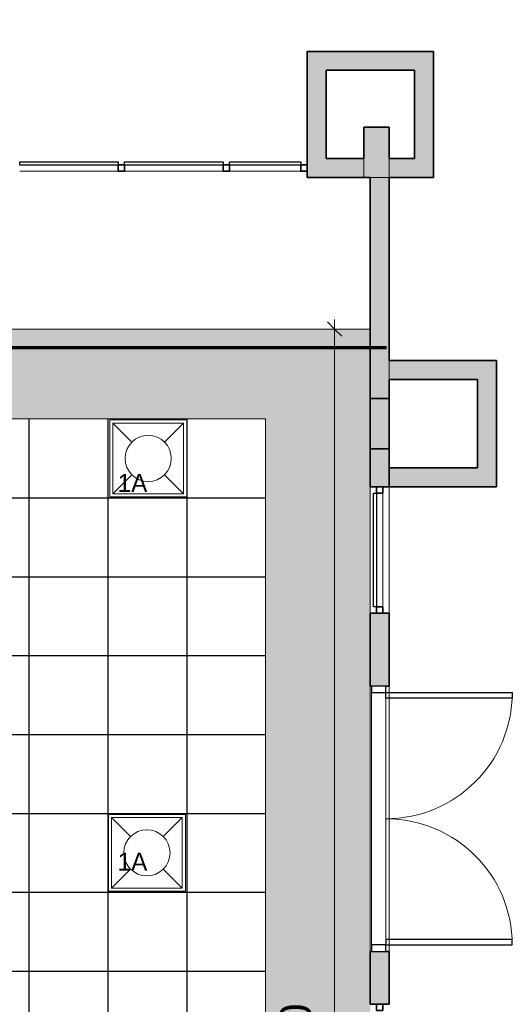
# Model space of a CAD drawing. Header units: metres. Extents: x -31 to 96, y -24 to 31.
# Tile 130 of 155: x 19.94 to 23.84, y -5.26 to 2.54. Entities that reach past the tile are written whole.
import ezdxf

# ---------------------------------------------------------------- set-up
doc = ezdxf.new("R2010")
doc.units = ezdxf.units.M
for name, color, linetype, lineweight in [('A-ANNO-DIMS', 211, 'Continuous', 9), ('A-ANNO-DIMS-75', 211, 'Continuous', 9), ('A-CLNG', 13, 'Continuous', 18), ('A-CLNG-PATT', 13, 'Continuous', 18), ('A-DETL-WIDE', 214, 'Continuous', 70), ('A-DOOR', 31, 'Continuous', 18), ('A-DOOR-FRAM', 31, 'Continuous', 25), ('A-GLAZ-CURT', 52, 'Continuous', 18), ('A-GLAZ-CWMG', 51, 'Continuous', 18), ('A-WALL', 113, 'Continuous', 18), ('A-WALL-PATT', 111, 'Continuous', 35), ('E-LITE-EQPM', 33, 'Continuous', 18), ('G-ANNO-TEXT', 231, 'Continuous', 9)]:
    doc.layers.add(name, color=color, linetype=linetype, lineweight=lineweight)
doc.styles.add('Century Gothic', font='GOTHIC.TTF', dxfattribs={"height": 0.143711})
doc.styles.add('Century Gothic_1', font='GOTHIC.TTF', dxfattribs={"height": 0.251495})
doc.dimstyles.new('_Cotas_detalhamento_3_5_mm', dxfattribs={"dimscale": 0.3048, "dimtxt": 0.2625, "dimasz": 0.369094, "dimexe": 0.246063, "dimexo": 0.738189, "dimgap": 0.369094, "dimtad": 1, "dimdec": 0, "dimlfac": 100, "dimzin": 0, "dimdsep": 46, "dimtxsty": 'Century Gothic_1', "dimblk1": 'OBLIQUE', "dimblk2": 'OBLIQUE', "dimsah": 1, "dimcen": 0.09, "dimdle": 0.246063, "dimazin": 0, "dimtfac": 1, "dimtdec": 4, "dimtix": 1, "dimtmove": 0, "dimatfit": 3, "dimfxl": 1, "dimtvp": 1, "dimtolj": 1, "dimtzin": 0, "dimarcsym": 2})

# ---------------------------------------------------------------- blocks, each defined once
blk = doc.blocks.new('Montante retangular - 50 x 150 mm-941718-PLANTA DE TETO - LUMINOTÉCNICO')
at = {"layer": 'A-GLAZ-CWMG'}
blk.add_line((22.8127, -2.1146), (22.8127, -1.2146), dxfattribs=at)
blk = doc.blocks.new('Montante retangular - 50 x 150 mm-1802837-PLANTA DE TETO - LUMINOTÉCNICO')
at = {"layer": 'A-GLAZ-CWMG', "lineweight": 35}
for p, q in [((-0.05, 0.025), (0, 0.025)), ((-0.05, -0.025), (-0.05, 0.025)), ((0, 0.025), (0, -0.025)), ((0, -0.025), (-0.05, -0.025))]:
    blk.add_line(p, q, dxfattribs=at)
blk = doc.blocks.new('Painel do sistema - Envidraçado-165823-PLANTA DE TETO - LUMINOTÉCNICO')
at = {"layer": 'A-GLAZ-CURT', "lineweight": 25}
for p, q in [((-0.39, 0.0245), (-0.39, 0.0495)), ((-0.39, 0.0495), (0.39, 0.0495)), ((0.39, 0.0245), (-0.39, 0.0245)), ((0.39, 0.0495), (0.39, 0.0245))]:
    blk.add_line(p, q, dxfattribs=at)
blk = doc.blocks.new('Painel do sistema - Envidraçado-2051386-PLANTA DE TETO - LUMINOTÉCNICO')
at = {"layer": 'A-GLAZ-CURT', "lineweight": 25}
for p, q in [((-0.2825, 0.0245), (-0.2825, 0.0495)), ((-0.2825, 0.0495), (0.2825, 0.0495)), ((0.2825, 0.0245), (-0.2825, 0.0245)), ((0.2825, 0.0495), (0.2825, 0.0245))]:
    blk.add_line(p, q, dxfattribs=at)
blk = doc.blocks.new('Montante retangular - 50 x 150 mm-165979-PLANTA DE TETO - LUMINOTÉCNICO')
at = {"layer": 'A-GLAZ-CWMG', "lineweight": 35}
for p, q in [((0, 0.025), (-0.05, 0.025)), ((-0.05, 0.025), (-0.05, -0.025)), ((0, -0.025), (0, 0.025)), ((-0.05, -0.025), (0, -0.025))]:
    blk.add_line(p, q, dxfattribs=at)
blk = doc.blocks.new('Montante retangular - 50 x 150 mm-165977-PLANTA DE TETO - LUMINOTÉCNICO')
at = {"layer": 'A-GLAZ-CWMG', "lineweight": 35}
for p, q in [((0.025, 0.025), (-0.025, 0.025)), ((-0.025, 0.025), (-0.025, -0.025)), ((0.025, -0.025), (0.025, 0.025)), ((-0.025, -0.025), (0.025, -0.025))]:
    blk.add_line(p, q, dxfattribs=at)
blk = doc.blocks.new('Montante retangular - 50 x 150 mm-165958-PLANTA DE TETO - LUMINOTÉCNICO')
at = {"layer": 'A-GLAZ-CWMG'}
blk.add_line((1.1077, -12.6146), (1.8877, -12.6146), dxfattribs=at)
blk = doc.blocks.new('Montante retangular - 50 x 150 mm-2051384-PLANTA DE TETO - LUMINOTÉCNICO')
at = {"layer": 'A-GLAZ-CWMG'}
blk.add_line((21.5977, -12.6146), (22.1627, -12.6146), dxfattribs=at)
blk = doc.blocks.new('Double_Aluminum_Door_with_Transom_6328 - 6_-0_ x 7_-0_ x 9_-0_H_-1802341-PLANTA DE TETO - LUMINOTÉCNICO')
at = {"layer": 'A-DOOR', "lineweight": 25}
for p, q in [((-0.95555, -0.0496), (-1, -0.0496)), ((-1, -0.0496), (-1, -1.0496)), ((-0.95555, -1.0496), (-0.95555, -0.0496)), ((0.95555, -0.0496), (1, -0.0496)), ((0.95555, -1.0496), (0.95555, -0.0496)), ((1, -0.0496), (1, -1.0496)), ((-1, -1.0496), (-0.95555, -1.0496)), ((1, -1.0496), (0.95555, -1.0496))]:
    blk.add_line(p, q, dxfattribs=at)
at = {"layer": 'A-DOOR'}
for centre, start, end in [((-1, -0.0496), 270, 0), ((1, -0.0496), 180, 270)]:
    blk.add_arc(centre, 1, start, end, dxfattribs=at)
at = {"layer": 'A-DOOR-FRAM'}
for p, q in [((-1.0508, 0.0647), (-1.0508, -0.0496)), ((-1, 0.0647), (-1.0508, 0.0647)), ((-1, -0.0496), (-1, 0.0647)), ((1, 0.0647), (1, -0.0496)), ((1.0508, 0.0647), (1, 0.0647)), ((1.0508, -0.0496), (1.0508, 0.0647)), ((-1.0508, -0.0496), (-1, -0.0496)), ((1, -0.0496), (1.0508, -0.0496))]:
    blk.add_line(p, q, dxfattribs=at)
at = {"layer": 'A-DOOR-FRAM', "lineweight": 18}
for p, q in [((-1, 0.0647), (1, 0.0647)), ((1, -0.0496), (-1, -0.0496))]:
    blk.add_line(p, q, dxfattribs=at)
blk = doc.blocks.new('Montante retangular - 50 x 150 mm-1802839-PLANTA DE TETO - LUMINOTÉCNICO')
at = {"layer": 'A-GLAZ-CWMG', "lineweight": 35}
for p, q in [((0, 0.025), (-0.05, 0.025)), ((-0.05, 0.025), (-0.05, -0.025)), ((0, -0.025), (0, 0.025)), ((-0.05, -0.025), (0, -0.025))]:
    blk.add_line(p, q, dxfattribs=at)
blk = doc.blocks.new('Painel do sistema - Envidraçado-1802838-PLANTA DE TETO - LUMINOTÉCNICO')
at = {"layer": 'A-GLAZ-CURT', "lineweight": 25}
for p, q in [((-0.45, 0.0245), (-0.45, 0.0495)), ((-0.45, 0.0495), (0.45, 0.0495)), ((0.45, 0.0245), (-0.45, 0.0245)), ((0.45, 0.0495), (0.45, 0.0245))]:
    blk.add_line(p, q, dxfattribs=at)
blk = doc.blocks.new('Luminária comercial - Parabólica quadrada - 0600x0600 mm_2 Lâmpadas_ - 120V-V47-PLANTA DE TETO - LUMINOTÉCNICO')
at = {"layer": 'E-LITE-EQPM', "color": 84}
for p, q in [((-0.2981, -0.3389), (-0.2981, 0.2199)), ((-0.2981, 0.2199), (0.2607, 0.2199)), ((-0.148, 0.0698), (-0.2981, 0.2199)), ((-0.2981, -0.3389), (-0.2981, 0.2199)), ((-0.2981, 0.2199), (0.2607, 0.2199)), ((0.2607, 0.2199), (0.1106, 0.0698)), ((0.2607, 0.2199), (0.2607, -0.3389)), ((0.2607, 0.2199), (0.2607, -0.3389)), ((-0.2981, -0.3389), (-0.148, -0.1888)), ((0.1106, -0.1888), (0.2607, -0.3389)), ((0.2607, -0.3389), (-0.2981, -0.3389)), ((0.2607, -0.3389), (-0.2981, -0.3389))]:
    blk.add_line(p, q, dxfattribs=at)
for start, end in [(360, 180), (180, 360)]:
    blk.add_arc((-0.0187, -0.0595), 0.1829, start, end, dxfattribs=at)
blk = doc.blocks.new('DIMBLOCK13-PLANTA DE TETO - LUMINOTÉCNICO')
at = {"layer": 'A-ANNO-DIMS-75'}
for p, q in [((22.4305, 0.1604), (22.4305, -11.3896)), ((22.6172, 0.0854), (22.3555, 0.0854)), ((22.4305, 0.0854), (22.6172, 0.0854)), ((22.285, -11.3146), (22.5055, -11.3146)), ((22.4305, -11.3146), (22.285, -11.3146))]:
    blk.add_line(p, q, dxfattribs=at)
at = {"layer": 'A-ANNO-DIMS-75', "lineweight": 18}
for p, q in [((22.4305, 0.0854), (22.3742, 0.1417)), ((22.4305, 0.0854), (22.4867, 0.0292)), ((22.4305, -11.3146), (22.3742, -11.2583)), ((22.4305, -11.3146), (22.4867, -11.3708))]:
    blk.add_line(p, q, dxfattribs=at)
at = {"layer": 'A-ANNO-DIMS-75', "color": 0, "insert": (21.9957, -6.0063), "char_height": 0.25149, "width": 0.94, "attachment_point": 1, "rotation": 90, "line_spacing_factor": 0.984117, "style": 'Century Gothic_1'}
blk.add_mtext('1140', dxfattribs=at)
blk = doc.blocks.new('_Oblique')
at = {"color": 0, "linetype": 'ByBlock', "lineweight": -2}
blk.add_line((-0.5, -0.5), (0.5, 0.5), dxfattribs=at)

msp = doc.modelspace()

# ---------------------------------------------------------------- hatches: boundary and pattern name
at = {"layer": 'A-CLNG-PATT'}
h = msp.add_hatch(color=256, dxfattribs=at)
h.paths.add_polyline_path([(-6.6404, -12.4746), (-3.3373, -12.4746), (-3.3373, -9.5146), (-8.7973, -9.5146), (-8.7973, -12.4746)], flags=0)
h.paths.add_polyline_path([(-8.5625, -12.2486), (-8.5625, -9.7486), (-3.5625, -9.7486), (-3.5625, -12.2486), (-6.6404, -12.2486)], flags=0)
h.paths.add_polyline_path([(3.8951, -11.3146), (22.7127, -11.3146), (22.7127, 0.0854), (-1.7433, 0.0854), (-2.8749, 1.1263), (-3.661, 0.2716), (-3.661, -2.0082), (-4.9156, -3.3939), (-6.4723, -1.9845), (-9.8829, -5.7511), (-9.8829, -9.3146), (-8.7973, -9.3146), (-8.7973, -9.3646), (-3.1873, -9.3646), (-3.1873, -11.3146), (0.3833, -11.3146)], flags=0)
h.paths.add_polyline_path([(3.8951, -10.6269), (-2.4873, -10.6269), (-2.4873, -8.7646), (-6.8628, -8.7646), (-6.8628, -3.7481), (-2.4835, -3.7481), (-2.4835, -0.6269), (21.8827, -0.6269), (21.8827, -10.6269), (10.9188, -10.6269)], flags=0)
h.paths.add_polyline_path([(-7.0843, -8.3761), (-7.2343, -8.3761), (-7.2343, -8.2161), (-7.0743, -8.2161), (-7.0743, -8.3761), (-7.0794, -8.3761)], flags=0)
h.paths.add_polyline_path([(-9.413, -8.3561), (-9.4793, -8.3561), (-9.4793, -8.1961), (-9.3193, -8.1961), (-9.3193, -8.3561), (-9.3822, -8.3561)], flags=0)
h.paths.add_polyline_path([(-7.1408, -6.5728), (-7.2343, -6.5728), (-7.2343, -6.4128), (-7.0743, -6.4128), (-7.0743, -6.5728), (-7.1406, -6.5728)], flags=0)
h.paths.add_polyline_path([(-9.3858, -6.5528), (-9.4793, -6.5528), (-9.4793, -6.3928), (-9.3193, -6.3928), (-9.3193, -6.5528), (-9.3856, -6.5528)], flags=0)
h.paths.add_polyline_path([(-8.9615, -5.4425), (-9.0746, -5.3294), (-8.9615, -5.2163), (-8.8484, -5.3294), (-8.9614, -5.4425)], flags=0)
h.paths.add_polyline_path([(-8.1559, -4.5528), (-8.269, -4.4397), (-8.1559, -4.3265), (-8.0428, -4.4397), (-8.1488, -4.5457)], flags=0)
h.paths.add_polyline_path([(-7.3505, -3.6632), (-7.4636, -3.5501), (-7.3505, -3.4369), (-7.2374, -3.5501), (-7.3434, -3.6561)], flags=0)
h.paths.add_polyline_path([(-5.6556, -3.5791), (-5.7687, -3.466), (-5.6556, -3.3528), (-5.5429, -3.4664), (-5.6421, -3.5656)], flags=0)
h.paths.add_polyline_path([(-4.4243, -3.4859), (-4.5374, -3.3728), (-4.4243, -3.2596), (-4.3111, -3.3728), (-4.4172, -3.4788)], flags=0)
h.paths.add_polyline_path([(-6.5451, -2.7736), (-6.6582, -2.6605), (-6.5451, -2.5474), (-6.432, -2.6605), (-6.538, -2.7666)], flags=0)
h.paths.add_polyline_path([(-3.6188, -2.5964), (-3.732, -2.4832), (-3.6188, -2.3701), (-3.5057, -2.4832), (-3.6118, -2.5893)], flags=0)
h.paths.add_polyline_path([(-3.8445, 0.3946), (-2.2232, 2.1572), (-2.2311, 2.1645), (-2.1295, 2.2749), (-1.4886, 1.6854), (-1.2973, 1.6854), (-1.2973, 5.1854), (-1.6773, 5.1854), (-1.6773, 5.2854), (-4.4773, 5.2854), (-4.4773, 5.1154), (-5.0773, 5.1154), (-5.0773, 4.875), (-4.8514, 4.6492), (-6.3807, 2.9308), (-3.9554, 0.5054), (-3.8609, 0.5054), (-3.8609, 0.411)], flags=0)
h.paths.add_polyline_path([(-3.9787, 0.8032), (-4.0947, 0.9134), (-3.9849, 1.029), (-3.8693, 0.9192), (-3.9753, 0.8068)], flags=0)
h.paths.add_polyline_path([(-4.6128, 1.4373), (-4.7288, 1.5475), (-4.619, 1.6631), (-4.5034, 1.5533), (-4.6041, 1.4465)], flags=0)
h.paths.add_polyline_path([(-5.2492, 2.0737), (-5.3652, 2.1839), (-5.2554, 2.2995), (-5.1398, 2.1897), (-5.2381, 2.0854)], flags=0)
h.paths.add_polyline_path([(-3.8574, 2.5792), (-4.2885, 3.0102), (-3.8574, 3.4413), (-3.4264, 3.0102), (-3.5752, 2.8614)], flags=0)
h.paths.add_polyline_path([(-5.8856, 2.7101), (-6.0016, 2.8203), (-5.8918, 2.9359), (-5.7762, 2.8261), (-5.8769, 2.7193)], flags=0)
h.paths.add_polyline_path([(-1.7562, 2.7554), (-1.8273, 2.7554), (-1.8273, 2.9154), (-1.6673, 2.9154), (-1.6676, 2.7554), (-1.7272, 2.7554)], flags=0)
h.paths.add_polyline_path([(-1.6953, 3.7554), (-1.8273, 3.7554), (-1.8273, 3.9154), (-1.6673, 3.9154), (-1.6673, 3.7554), (-1.6846, 3.7554)], flags=0)
h.paths.add_polyline_path([(-1.7213, 4.7554), (-1.8273, 4.7554), (-1.8273, 4.9154), (-1.6673, 4.9154), (-1.6673, 4.7554), (-1.711, 4.7554)], flags=0)
h.paths.add_polyline_path([(-2.6673, 4.7554), (-2.8273, 4.7554), (-2.8273, 4.9154), (-2.6673, 4.9154), (-2.6673, 4.7654)], flags=0)
h.paths.add_polyline_path([(-3.8173, 4.7554), (-3.8273, 4.7554), (-3.8273, 4.9154), (-3.6673, 4.9154), (-3.6673, 4.7554), (-3.7973, 4.7554)], flags=0)
at = {"layer": 'A-CLNG-PATT', "lineweight": 25}
h = msp.add_hatch(dxfattribs=at)
h.set_pattern_fill('FP_2', color=256, style=0, pattern_type=2)
h.set_pattern_definition([(180, (12.512, -5.627), (8e-17, 0.625), []), (90, (12.512, -5.627), (0.625, -4e-17), [])])
h.paths.add_polyline_path([(8.7366, -10.6269), (21.8827, -10.6269), (21.8827, -0.6269), (-2.4835, -0.6269), (-2.4835, -3.7527), (-6.8628, -3.7527), (-6.8628, -8.7646), (-2.4873, -8.7646), (-2.4873, -10.6269), (-2.4833, -10.6269), (-2.4833, -10.0176), (-1.8737, -10.0176), (-1.8737, -10.6269), (8.7043, -10.6269)], flags=0)
h.paths.add_polyline_path([(1.2617, -10.6192), (1.2617, -10.0096), (1.8713, -10.0096), (1.8713, -10.6192), (1.5498, -10.6192)], flags=0)
h.paths.add_polyline_path([(5.0124, -10.6192), (5.0124, -10.0096), (5.622, -10.0096), (5.622, -10.6192)], flags=0)
h.paths.add_polyline_path([(17.9424, -10.6192), (17.5151, -10.6192), (17.5151, -10.0096), (18.1247, -10.0096), (18.1247, -10.6192), (18.1218, -10.6192)], flags=0)
h.paths.add_polyline_path([(14.9866, -10.6192), (14.377, -10.6192), (14.377, -10.0096), (14.9866, -10.0096)], flags=0)
h.paths.add_polyline_path([(20.652, -10.6192), (20.6401, -10.6192), (20.6401, -10.0096), (21.2497, -10.0096), (21.2497, -10.6192)], flags=0)
h.paths.add_polyline_path([(8.7366, -10.6192), (8.127, -10.6192), (8.127, -10.0096), (8.7366, -10.0096)], flags=0)
h.paths.add_polyline_path([(11.2774, -10.6192), (11.2774, -10.0096), (11.887, -10.0096), (11.887, -10.6192)], flags=0)
h.paths.add_polyline_path([(-5.859, -8.3844), (-5.989, -8.3837), (-5.989, -8.2244), (-5.829, -8.2244), (-5.829, -8.3844), (-5.839, -8.3844)], flags=0)
h.paths.add_polyline_path([(-4.709, -8.3844), (-4.739, -8.3844), (-4.739, -8.2244), (-4.579, -8.2244), (-4.579, -8.3844), (-4.609, -8.3844)], flags=0)
h.paths.add_polyline_path([(-3.3457, -8.3844), (-3.489, -8.3844), (-3.489, -8.2244), (-3.329, -8.2244), (-3.3295, -8.3844), (-3.339, -8.3844)], flags=0)
h.paths.add_polyline_path([(2.8324, -8.3844), (2.7565, -8.3844), (2.7565, -8.2244), (2.9165, -8.2244), (2.9165, -8.3844), (2.8865, -8.3844)], flags=0)
h.paths.add_polyline_path([(-0.9439, -8.3844), (-0.9935, -8.3844), (-0.9935, -8.2244), (-0.8335, -8.2244), (-0.8335, -8.3844), (-0.9297, -8.3844)], flags=0)
h.paths.add_polyline_path([(1.5675, -8.3844), (1.5065, -8.3844), (1.5065, -8.2244), (1.6665, -8.2244), (1.6665, -8.3844), (1.581, -8.3844)], flags=0)
h.paths.add_polyline_path([(0.3733, -8.3844), (0.2565, -8.3844), (0.2565, -8.2244), (0.4165, -8.2244), (0.4165, -8.3844), (0.3815, -8.3844)], flags=0)
h.paths.add_polyline_path([(2.1359, -7.8944), (2.0577, -7.8883), (1.9814, -7.87), (1.9089, -7.8399), (1.841, -7.7981), (1.7817, -7.7472), (1.7314, -7.6883), (1.6904, -7.6214), (1.6604, -7.549), (1.6455, -7.4869), (1.274, -7.4869), (1.2577, -7.5524), (1.2291, -7.6214), (1.1881, -7.6883), (1.1371, -7.748), (1.0775, -7.799), (1.0106, -7.8399), (0.9381, -7.87), (0.8587, -7.8885), (0.7836, -7.8944), (0.7054, -7.8883), (0.6291, -7.87), (0.5566, -7.8399), (0.4887, -7.7981), (0.4294, -7.7472), (0.3791, -7.6883), (0.3365, -7.6177), (0.3081, -7.549), (0.2897, -7.4727), (0.2836, -7.3944), (0.2897, -7.3162), (0.3095, -7.2365), (0.3381, -7.1675), (0.3791, -7.1006), (0.43, -7.0409), (0.4897, -6.9899), (0.5566, -6.9489), (0.6291, -6.9189), (0.7085, -6.9004), (0.7836, -6.8944), (0.8618, -6.9006), (0.9381, -6.9189), (1.0106, -6.9489), (1.0784, -6.9907), (1.1378, -7.0417), (1.1888, -7.1017), (1.2173, -7.1482), (1.2173, -6.8773), (1.8269, -6.8773), (1.827, -7.0027), (1.842, -6.9899), (1.9089, -6.9489), (1.9814, -6.9189), (2.0608, -6.9004), (2.1392, -6.8947), (2.2141, -6.9006), (2.2904, -6.9189), (2.3629, -6.9489), (2.4307, -6.9907), (2.4901, -7.0417), (2.5411, -7.1017), (2.5814, -7.1675), (2.6114, -7.2399), (2.63, -7.3191), (2.6359, -7.3944), (2.6297, -7.4727), (2.61, -7.5524), (2.5814, -7.6214), (2.5404, -7.6883), (2.4894, -7.748), (2.4298, -7.799), (2.3587, -7.8417), (2.2904, -7.87), (2.211, -7.8885), (2.1392, -7.8942)], flags=0)
h.paths.add_polyline_path([(-0.5691, -7.8944), (-0.6473, -7.8883), (-0.7236, -7.87), (-0.7961, -7.8399), (-0.864, -7.7981), (-0.9233, -7.7472), (-0.9736, -7.6883), (-1.0146, -7.6214), (-1.0446, -7.549), (-1.063, -7.4727), (-1.0691, -7.3944), (-1.063, -7.3162), (-1.0432, -7.2365), (-1.0146, -7.1675), (-0.9736, -7.1006), (-0.9227, -7.0409), (-0.863, -6.9899), (-0.7961, -6.9489), (-0.7236, -6.9189), (-0.6418, -6.9002), (-0.5691, -6.8944), (-0.4909, -6.9006), (-0.4146, -6.9189), (-0.3421, -6.9489), (-0.2752, -6.99), (-0.2149, -7.0417), (-0.1639, -7.1017), (-0.1236, -7.1675), (-0.0936, -7.2399), (-0.0753, -7.3162), (-0.0691, -7.3944), (-0.0753, -7.4727), (-0.095, -7.5524), (-0.1236, -7.6214), (-0.1646, -7.6883), (-0.2156, -7.748), (-0.2752, -7.799), (-0.3421, -7.8399), (-0.4146, -7.87), (-0.4947, -7.8886), (-0.5543, -7.8933)], flags=0)
h.paths.add_polyline_path([(-3.4206, -7.8944), (-3.4988, -7.8883), (-3.5751, -7.87), (-3.6476, -7.8399), (-3.7155, -7.7981), (-3.7749, -7.7472), (-3.8251, -7.6883), (-3.8661, -7.6214), (-3.8962, -7.549), (-3.9145, -7.4727), (-3.9206, -7.3944), (-3.9145, -7.3162), (-3.8947, -7.2365), (-3.8661, -7.1675), (-3.8251, -7.1006), (-3.7742, -7.0409), (-3.7145, -6.9899), (-3.6476, -6.9489), (-3.5751, -6.9189), (-3.4957, -6.9004), (-3.4197, -6.8945), (-3.3424, -6.9006), (-3.2661, -6.9189), (-3.1936, -6.9489), (-3.1267, -6.9899), (-3.0664, -7.0417), (-3.0154, -7.1017), (-2.9751, -7.1675), (-2.9451, -7.2399), (-2.9268, -7.3162), (-2.9206, -7.3944), (-2.9268, -7.4727), (-2.9465, -7.5524), (-2.9751, -7.6214), (-3.0161, -7.6883), (-3.0671, -7.748), (-3.1285, -7.8001), (-3.1936, -7.8399), (-3.2661, -7.87), (-3.3455, -7.8885), (-3.4118, -7.8938)], flags=0)
h.paths.add_polyline_path([(-4.7729, -7.8944), (-4.8511, -7.8883), (-4.9274, -7.87), (-4.9999, -7.8399), (-5.0678, -7.7981), (-5.1272, -7.7472), (-5.1774, -7.6883), (-5.2184, -7.6214), (-5.2485, -7.549), (-5.2668, -7.4727), (-5.2729, -7.3944), (-5.2668, -7.3162), (-5.247, -7.2365), (-5.2184, -7.1675), (-5.1774, -7.1006), (-5.1265, -7.0409), (-5.0668, -6.9899), (-4.9999, -6.9489), (-4.9274, -6.9189), (-4.848, -6.9004), (-4.7729, -6.8944), (-4.6947, -6.9006), (-4.6184, -6.9189), (-4.5459, -6.9489), (-4.4781, -6.9907), (-4.4187, -7.0417), (-4.3677, -7.1017), (-4.3274, -7.1675), (-4.2974, -7.2399), (-4.2789, -7.3191), (-4.2729, -7.3944), (-4.2791, -7.4727), (-4.2988, -7.5524), (-4.3274, -7.6214), (-4.3684, -7.6883), (-4.4194, -7.748), (-4.479, -7.799), (-4.5459, -7.8399), (-4.6184, -7.87), (-4.6978, -7.8885), (-4.7582, -7.8933)], flags=0)
h.paths.add_polyline_path([(-6.1206, -7.8944), (-6.2014, -7.8877), (-6.2751, -7.87), (-6.3476, -7.8399), (-6.4155, -7.7981), (-6.4749, -7.7472), (-6.5251, -7.6883), (-6.5661, -7.6214), (-6.5962, -7.549), (-6.6145, -7.4727), (-6.6206, -7.3944), (-6.6145, -7.3162), (-6.5947, -7.2365), (-6.5661, -7.1675), (-6.5251, -7.1006), (-6.4742, -7.0409), (-6.4145, -6.9899), (-6.3476, -6.9489), (-6.2751, -6.9189), (-6.1957, -6.9004), (-6.1167, -6.8948), (-6.0424, -6.9006), (-5.9661, -6.9189), (-5.8926, -6.9496), (-5.8258, -6.9907), (-5.7664, -7.0417), (-5.7154, -7.1017), (-5.6751, -7.1675), (-5.6451, -7.2399), (-5.6266, -7.3191), (-5.6206, -7.3944), (-5.6268, -7.4727), (-5.6465, -7.5524), (-5.6751, -7.6214), (-5.7161, -7.6883), (-5.7671, -7.748), (-5.8267, -7.799), (-5.8988, -7.8421), (-5.9661, -7.87), (-6.0455, -7.8885), (-6.1059, -7.8933)], flags=0)
h.paths.add_polyline_path([(-2.2506, -7.4943), (-2.5126, -7.4943), (-2.5126, -6.8847), (-1.903, -6.8847), (-1.903, -7.4943)], flags=0)
h.paths.add_polyline_path([(5.0124, -7.4943), (5.0124, -6.8847), (5.622, -6.8847), (5.622, -7.4943)], flags=0)
h.paths.add_polyline_path([(11.887, -7.4943), (11.2774, -7.4943), (11.2774, -6.8847), (11.887, -6.8847)], flags=0)
h.paths.add_polyline_path([(14.377, -7.4943), (14.377, -6.8847), (14.9866, -6.8847), (14.9866, -7.4943)], flags=0)
h.paths.add_polyline_path([(8.7366, -7.4943), (8.127, -7.4943), (8.127, -6.8847), (8.7366, -6.8847)], flags=0)
h.paths.add_polyline_path([(21.2616, -7.4873), (20.652, -7.4873), (20.652, -6.8777), (21.2616, -6.8777)], flags=0)
h.paths.add_polyline_path([(17.527, -7.4873), (17.527, -6.8777), (18.1366, -6.8777), (18.1366, -7.4873), (17.9424, -7.4873)], flags=0)
h.paths.add_polyline_path([(-5.9636, -6.5844), (-5.989, -6.5844), (-5.989, -6.4244), (-5.829, -6.4244), (-5.829, -6.5844), (-5.961, -6.5844)], flags=0)
h.paths.add_polyline_path([(-4.685, -6.5844), (-4.739, -6.5844), (-4.739, -6.4244), (-4.579, -6.4244), (-4.579, -6.5844), (-4.6847, -6.5844)], flags=0)
h.paths.add_polyline_path([(-3.3722, -6.5844), (-3.489, -6.5844), (-3.489, -6.4244), (-3.329, -6.4244), (-3.329, -6.5844), (-3.3675, -6.5844)], flags=0)
h.paths.add_polyline_path([(2.9165, -6.5844), (2.7565, -6.5844), (2.7565, -6.4244), (2.9165, -6.4253), (2.9165, -6.5744)], flags=0)
h.paths.add_polyline_path([(-0.9267, -6.5844), (-0.9935, -6.5844), (-0.9935, -6.4244), (-0.8335, -6.4244), (-0.8335, -6.5844), (-0.9135, -6.5844)], flags=0)
h.paths.add_polyline_path([(1.6354, -6.5844), (1.5065, -6.5844), (1.5065, -6.4244), (1.6665, -6.4244), (1.6665, -6.5844), (1.6365, -6.5844)], flags=0)
h.paths.add_polyline_path([(0.3108, -6.5844), (0.2565, -6.5844), (0.2565, -6.4244), (0.4165, -6.4244), (0.4165, -6.5844), (0.3231, -6.5844)], flags=0)
h.paths.add_polyline_path([(-0.8063, -4.8648), (-1.2863, -4.8648), (-1.2863, -4.3848), (-0.8063, -4.3848), (-0.8063, -4.5927), (-0.7323, -4.5927), (-0.7316, -4.5399), (-0.5523, -4.5399), (-0.5523, -4.7399), (-0.7323, -4.7399), (-0.7323, -4.6827), (-0.8063, -4.6827), (-0.8063, -4.77)], flags=0)
h.paths.add_polyline_path([(-1.4233, -4.7237), (-1.6033, -4.7237), (-1.6033, -4.5237), (-1.4233, -4.5237), (-1.4233, -4.5766), (-1.326, -4.5766), (-1.326, -4.6666), (-1.4233, -4.6666), (-1.4233, -4.6705)], flags=0)
h.paths.add_polyline_path([(-0.6018, -4.6866), (-0.6018, -4.5866), (-0.6918, -4.5866), (-0.6918, -4.6866), (-0.605, -4.6866)], flags=0)
h.paths.add_polyline_path([(-1.4639, -4.6705), (-1.4639, -4.5705), (-1.5539, -4.5705), (-1.5539, -4.6705), (-1.5506, -4.6705)], flags=0)
h.paths.add_polyline_path([(-2.4827, -4.3773), (-2.4827, -3.7677), (-1.8731, -3.7677), (-1.8731, -4.3773), (-1.903, -4.3773)], flags=0)
h.paths.add_polyline_path([(1.2467, -4.3693), (1.2367, -4.3693), (1.2367, -3.7597), (1.8463, -3.7597), (1.8463, -4.3693), (1.5605, -4.3693)], flags=0)
h.paths.add_polyline_path([(5.0124, -4.3693), (5.0124, -3.7597), (5.622, -3.7597), (5.622, -4.3693), (5.0224, -4.3693)], flags=0)
h.paths.add_polyline_path([(20.652, -4.3693), (20.6401, -4.3693), (20.6401, -3.7597), (21.2497, -3.7597), (21.2497, -4.3693)], flags=0)
h.paths.add_polyline_path([(17.9424, -4.3693), (17.5151, -4.3693), (17.5151, -3.7597), (18.1247, -3.7597), (18.1247, -4.3693)], flags=0)
h.paths.add_polyline_path([(8.127, -4.3693), (8.127, -3.7597), (8.7366, -3.7597), (8.7366, -4.3693)], flags=0)
h.paths.add_polyline_path([(11.887, -4.3693), (11.2774, -4.3693), (11.2774, -3.7597), (11.887, -3.7597)], flags=0)
h.paths.add_polyline_path([(14.377, -4.3693), (14.377, -3.7597), (14.9866, -3.7597), (14.9866, -4.3693)], flags=0)
h.paths.add_polyline_path([(-2.4827, -1.2523), (-2.4827, -0.6427), (-1.8731, -0.6427), (-1.8731, -1.2523)], flags=0)
h.paths.add_polyline_path([(1.8563, -1.2443), (1.2467, -1.2443), (1.2467, -0.6347), (1.8563, -0.6347)], flags=0)
h.paths.add_polyline_path([(18.1347, -1.2443), (17.5251, -1.2443), (17.5251, -0.6347), (18.1347, -0.6347)], flags=0)
h.paths.add_polyline_path([(21.2497, -1.2443), (20.6501, -1.2443), (20.6501, -0.6347), (21.2597, -0.6347), (21.2597, -1.2443)], flags=0)
h.paths.add_polyline_path([(5.622, -1.2443), (5.0224, -1.2443), (5.0224, -0.6347), (5.632, -0.6347), (5.632, -1.2443)], flags=0)
h.paths.add_polyline_path([(8.7366, -1.2443), (8.137, -1.2443), (8.137, -0.6347), (8.7466, -0.6347), (8.7466, -1.2443)], flags=0)
h.paths.add_polyline_path([(11.897, -1.2443), (11.2874, -1.2443), (11.2874, -0.6347), (11.897, -0.6347)], flags=0)
h.paths.add_polyline_path([(14.9866, -1.2443), (14.387, -1.2443), (14.387, -0.6347), (14.9966, -0.6347), (14.9966, -1.2443)], flags=0)
at = {"layer": 'A-WALL-PATT', "lineweight": 18}
for points in [[(22.2127, 1.4354), (22.3627, 1.4354), (22.3627, 2.2854), (22.2127, 2.2854), (22.2127, 1.9776)], [(23.2127, 2.1354), (23.2127, 2.2854), (22.3627, 2.2854), (22.3627, 2.1354), (23.0627, 2.1354)], [(23.0627, 1.4354), (23.2127, 1.4354), (23.2127, 2.1354), (23.0627, 2.1354), (23.0627, 1.9776)], [(22.6627, 1.2854), (22.8627, 1.2854), (22.8627, 1.6854), (22.6627, 1.6854), (22.6627, 1.4354)], [(22.3627, 1.2854), (22.6627, 1.2854), (22.6627, 1.4354), (22.2127, 1.4354), (22.2127, 1.2854)], [(22.8627, 1.2854), (23.2127, 1.2854), (23.2127, 1.4354), (22.8627, 1.4354)], [(22.8627, -0.3146), (22.8627, 1.2854), (22.7127, 1.2854), (22.7127, -0.3146)], [(22.8627, -0.3146), (23.5627, -0.3146), (23.5627, -0.1646), (22.8627, -0.1646)], [(23.5627, -1.0146), (23.7127, -1.0146), (23.7127, -0.1646), (23.5627, -0.1646), (23.5627, -0.6269)], [(22.8627, -1.1646), (22.8627, -0.3146), (22.7127, -0.3146), (22.7127, -1.1646)], [(23.7127, -1.1646), (23.7127, -1.0146), (22.8627, -1.0146), (22.8627, -1.1646)]]:
    msp.add_hatch(color=256, dxfattribs=at).paths.add_polyline_path(points, flags=0)
h = msp.add_hatch(color=256, dxfattribs=at)
h.paths.add_polyline_path([(22.7127, -5.2646), (22.8627, -5.2646), (22.8627, -4.8454), (22.7127, -4.8454), (22.7127, -5.212)], flags=0)
h.paths.add_polyline_path([(22.8373, -2.7438), (22.8627, -2.7438), (22.8627, -2.1646), (22.7127, -2.1646), (22.7127, -2.7438), (22.723, -2.7438)], flags=0)

# ---------------------------------------------------------------- linework, layer by layer
at = {"layer": 'A-CLNG'}
for p, q in [((-1.7433, 0.0854), (22.7127, 0.0854)), ((21.8827, -0.6269), (-2.4835, -0.6269)), ((21.2597, -0.6347), (20.6501, -0.6347)), ((20.6501, -0.6347), (20.6501, -1.2443)), ((21.2597, -1.2443), (21.2597, -0.6347)), ((21.8827, -10.6269), (21.8827, -0.6269)), ((20.6501, -1.2443), (21.2597, -1.2443)), ((21.2497, -3.7597), (20.6401, -3.7597)), ((20.6401, -3.7597), (20.6401, -4.3693)), ((21.2497, -4.3693), (21.2497, -3.7597)), ((20.6401, -4.3693), (21.2497, -4.3693))]:
    msp.add_line(p, q, dxfattribs=at)
at = {"layer": 'A-DETL-WIDE', "color": 104}
msp.add_line((22.8427, -0.0646), (-1.8018, -0.0646), dxfattribs=at)
at = {"layer": 'A-WALL', "lineweight": 35}
for p, q in [((22.2127, 1.2854), (22.2127, 2.2854)), ((22.2127, 2.2854), (23.2127, 2.2854)), ((23.2127, 2.2854), (23.2127, 1.2854)), ((22.3627, 2.1354), (22.3627, 1.4354)), ((23.0627, 2.1354), (22.3627, 2.1354)), ((23.0627, 1.4354), (23.0627, 2.1354)), ((22.6627, 1.4354), (22.6627, 1.6854)), ((22.6627, 1.6854), (22.8627, 1.6854)), ((22.8627, 1.6854), (22.8627, 1.4354)), ((22.3627, 1.4354), (22.6627, 1.4354)), ((22.8627, 1.4354), (23.0627, 1.4354)), ((22.7127, 1.2854), (22.2127, 1.2854)), ((22.7127, -1.1646), (22.7127, 1.2854)), ((23.2127, 1.2854), (22.8627, 1.2854)), ((22.8627, 1.2854), (22.8627, -0.1646)), ((22.8627, -0.1646), (23.7127, -0.1646)), ((23.7127, -0.1646), (23.7127, -1.1646)), ((22.8627, -1.1646), (22.8627, -0.3146)), ((23.5627, -0.3146), (22.8627, -0.3146)), ((23.5627, -1.0146), (23.5627, -0.3146)), ((22.7127, -0.4646), (22.8627, -0.4646)), ((22.8627, -0.8646), (22.7127, -0.8646)), ((22.8627, -1.0146), (23.5627, -1.0146)), ((23.7127, -1.1646), (22.7127, -1.1646)), ((22.7127, -2.7438), (22.7127, -2.1646)), ((22.7127, -2.1646), (22.8627, -2.1646)), ((22.8627, -2.1646), (22.8627, -2.7438)), ((22.723, -2.7438), (22.7127, -2.7438)), ((22.8627, -2.7438), (22.8373, -2.7438)), ((22.7127, -5.2646), (22.7127, -4.8454)), ((22.7127, -4.8454), (22.723, -4.8454)), ((22.8373, -4.8454), (22.8627, -4.8454)), ((22.8627, -4.8454), (22.8627, -5.2646)), ((22.8627, -5.2646), (22.7127, -5.2646))]:
    msp.add_line(p, q, dxfattribs=at)
at = {"layer": 'A-WALL'}
for p, q in [((22.6627, 1.4354), (22.6627, 1.2854)), ((22.8627, 1.2854), (22.8627, 1.4354)), ((22.7127, 1.2854), (22.8627, 1.2854)), ((22.8627, -0.3146), (22.8627, -0.1646)), ((22.7127, -1.1646), (22.7127, -2.1646)), ((22.8627, -2.1646), (22.8627, -1.1646)), ((22.7127, -2.7438), (22.7127, -4.8454)), ((22.8627, -4.8454), (22.8627, -2.7438))]:
    msp.add_line(p, q, dxfattribs=at)

# ---------------------------------------------------------------- block references
at = {"layer": 'A-DOOR', "rotation": 89.9999999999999}
msp.add_blockref('Double_Aluminum_Door_with_Transom_6328 - 6_-0_ x 7_-0_ x 9_-0_H_-1802341-PLANTA DE TETO - LUMINOTÉCNICO', (22.7877, -3.7946), dxfattribs=at)
at = {"layer": 'A-GLAZ-CURT'}
for name, p in [('Painel do sistema - Envidraçado-165823-PLANTA DE TETO - LUMINOTÉCNICO', (20.3277, 1.3604)), ('Painel do sistema - Envidraçado-165823-PLANTA DE TETO - LUMINOTÉCNICO', (21.1577, 1.3604)), ('Painel do sistema - Envidraçado-2051386-PLANTA DE TETO - LUMINOTÉCNICO', (21.8802, 1.3604))]:
    msp.add_blockref(name, p, dxfattribs=at)
at = {"layer": 'A-GLAZ-CURT', "rotation": 89.99999999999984}
msp.add_blockref('Painel do sistema - Envidraçado-1802838-PLANTA DE TETO - LUMINOTÉCNICO', (22.7877, -1.6646), dxfattribs=at)
at = {"layer": 'A-GLAZ-CWMG'}
for name, p in [('Montante retangular - 50 x 150 mm-165958-PLANTA DE TETO - LUMINOTÉCNICO', (18.83, 13.95)), ('Montante retangular - 50 x 150 mm-165958-PLANTA DE TETO - LUMINOTÉCNICO', (19.66, 13.95)), ('Montante retangular - 50 x 150 mm-2051384-PLANTA DE TETO - LUMINOTÉCNICO', (0, 13.95)), ('Montante retangular - 50 x 150 mm-941718-PLANTA DE TETO - LUMINOTÉCNICO', (0, 0))]:
    msp.add_blockref(name, p, dxfattribs=at)
at = {"layer": 'A-GLAZ-CWMG', "extrusion": (0, 0, -1)}
for name, p, rotation in [('Montante retangular - 50 x 150 mm-165977-PLANTA DE TETO - LUMINOTÉCNICO', (-20.7427, 1.3604), 180), ('Montante retangular - 50 x 150 mm-165977-PLANTA DE TETO - LUMINOTÉCNICO', (-21.5727, 1.3604), 180), ('Montante retangular - 50 x 150 mm-165979-PLANTA DE TETO - LUMINOTÉCNICO', (-22.2127, 1.3604), 180), ('Montante retangular - 50 x 150 mm-1802839-PLANTA DE TETO - LUMINOTÉCNICO', (-22.7877, -1.1646), 90.00000000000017), ('Montante retangular - 50 x 150 mm-1802839-PLANTA DE TETO - LUMINOTÉCNICO', (-22.7877, -5.2646), 90.00000000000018)]:
    msp.add_blockref(name, p, dxfattribs=dict(at, rotation=rotation))
at = {"layer": 'A-GLAZ-CWMG', "rotation": 269.9999999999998}
msp.add_blockref('Montante retangular - 50 x 150 mm-1802837-PLANTA DE TETO - LUMINOTÉCNICO', (22.7877, -2.1646), dxfattribs=at)
at = {"layer": 'E-LITE-EQPM', "color": 84}
for p in [(20.9736, -0.88), (20.9636, -4.005)]:
    msp.add_blockref('Luminária comercial - Parabólica quadrada - 0600x0600 mm_2 Lâmpadas_ - 120V-V47-PLANTA DE TETO - LUMINOTÉCNICO', p, dxfattribs=at)

# ---------------------------------------------------------------- texts
at = {"layer": 'G-ANNO-TEXT', "color": 7, "char_height": 0.14371, "width": 0.3078, "attachment_point": 1, "line_spacing_factor": 0.984117, "style": 'Century Gothic'}
for insert in [(20.7131, -1.0626), (20.7131, -4.0626)]:
    msp.add_mtext('1A', dxfattribs=dict(at, insert=insert))

# ---------------------------------------------------------------- dimensions: what is measured, and where the dimension line sits
at = {"layer": 'A-ANNO-DIMS'}
dim = msp.add_linear_dim(base=(22.4305, -11.3146), p1=(22.8422, 0.0854), p2=(22.51, -11.3146), angle=90, dimstyle='_Cotas_detalhamento_3_5_mm', override={"dimpost": '<>', "dimfxl": 11.404839}, dxfattribs=at)
dim.commit()
dim.dimension.update_dxf_attribs({"geometry": 'DIMBLOCK13-PLANTA DE TETO - LUMINOTÉCNICO', "text_midpoint": (22.1859, -5.6146)})

doc.saveas('drawing.dxf')
